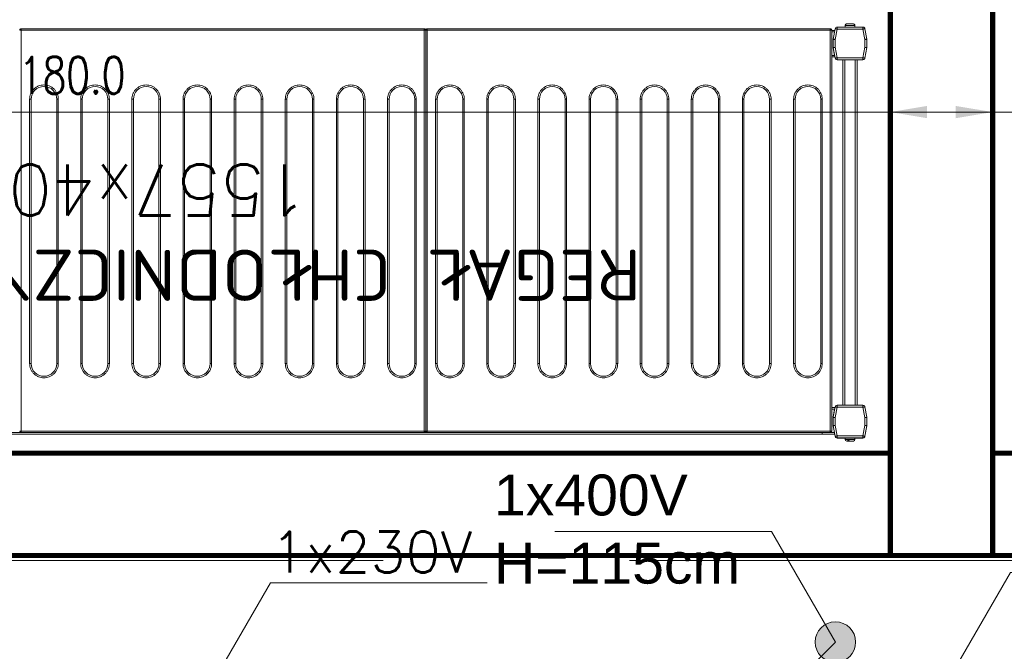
# Model space of a CAD drawing. Header units: millimetres. Extents: x -2074 to 12588, y -3630 to 101167.
# Tile 27 of 256: x 2287 to 2383, y -1652 to -1590. Entities that reach past the tile are written whole.
import ezdxf

# ---------------------------------------------------------------- set-up
doc = ezdxf.new("R2010")
doc.units = ezdxf.units.MM
doc.linetypes.add('ACAD_ISO10W100', pattern=[18, 12, -3, 0, -3])
doc.linetypes.add('DASHED', pattern=[19.05, 12.7, -6.35])
for name, color, linetype, lineweight in [('SelinAr_BUD_osie', 8, 'ACAD_ISO10W100', 18), ('SelinAr_BUD_ściany', 7, 'Continuous', 25), ('SelinAr_WYP_chłodnictwo', 8, 'Continuous', 18), ('SelinAr_WYP_instalacje elektryczne', 8, 'Continuous', 18), ('SelinAr_WYP_komory', 8, 'Continuous', 18), ('SelinAr_WYP_urządzenia gastro', 8, 'Continuous', 18)]:
    doc.layers.add(name, color=color, linetype=linetype, lineweight=lineweight)
doc.layers.add('SelinAr_WYP_urządzenia gastro indeksy', color=8, linetype='Continuous')
doc.styles.add('Arch-Dim', font='romans.shx', dxfattribs={"width": 0.75})
doc.styles.add('cebart', font='isocpeur.ttf', dxfattribs={"width": 0.7, "oblique": 15, "height": 10})
doc.styles.add('JACEK_07', font='SIMPLEX.SHX', dxfattribs={"width": 0.7})
doc.styles.add('RomanS', font='romans.shx')
doc.styles.get("Standard").update_dxf_attribs({"font": 'arial.ttf'})
doc.dimstyles.new('Standard 50', dxfattribs={"dimscale": 20, "dimtxt": 0.18, "dimasz": 0.18, "dimexe": 0.18, "dimexo": 0.0625, "dimgap": 0.09, "dimtad": 1, "dimdec": 1, "dimzin": 0, "dimdsep": 46, "dimtxsty": 'Arch-Dim', "dimcen": 0.09, "dimclrd": 2, "dimclre": 2, "dimclrt": 1, "dimadec": 0, "dimazin": 0, "dimtfac": 1, "dimtdec": 1, "dimtofl": 0, "dimtmove": 0, "dimatfit": 3, "dimfxl": 0, "dimtolj": 1, "dimtzin": 0, "dimarcsym": 0})

# ---------------------------------------------------------------- blocks, each defined once
blk = doc.blocks.new('*U382')
at = {"lineweight": 15}
for p, q in [((1.726, 0), (1.819, 0)), ((0.182, -0.465), (0, -1.5)), ((0.182, -0.474), (0, -1.509)), ((0.379, -0.509), (0.2, -1.526)), ((2.904, -0.3), (0.379, -0.3)), ((0.379, -0.309), (0.379, -0.509)), ((2.904, -0.309), (0.379, -0.309)), ((2.904, -0.509), (0.379, -0.509)), ((1.167, -0.15), (1.167, -0.3)), ((2.117, -0.15), (1.167, -0.15)), ((1.876, -0.12), (1.765, -0.12)), ((2.117, -0.3), (2.117, -0.15)), ((2.904, -0.509), (2.904, -0.309)), ((3.083, -1.526), (2.904, -0.509)), ((3.283, -1.5), (3.101, -0.465)), ((3.283, -1.509), (3.101, -0.474)), ((4.383, -0.675), (3.138, -0.675)), ((4.383, -0.825), (3.164, -0.825)), ((3.583, -0.879), (3.583, -0.835)), ((42.983, -0.835), (3.583, -0.835)), ((3.583, -0.985), (3.583, -0.879)), ((4.383, -0.675), (151.283, -0.675)), ((4.383, -0.825), (4.383, -0.675)), ((4.383, -0.825), (151.283, -0.825)), ((4.383, -0.835), (4.383, -0.825)), ((42.983, -0.835), (42.983, -0.879)), ((42.983, -0.879), (42.983, -0.985)), ((43.283, -0.879), (43.283, -0.835)), ((82.683, -0.835), (43.283, -0.835)), ((43.283, -0.985), (43.283, -0.879)), ((82.683, -0.835), (82.683, -0.879)), ((82.683, -0.879), (82.683, -0.985)), ((0, -1.5), (0, -2.3)), ((0, -1.509), (0, -2.291)), ((0.2, -1.526), (0.2, -2.291)), ((3.083, -2.291), (3.083, -1.526)), ((3.283, -1.509), (3.283, -1.5)), ((3.283, -2.291), (3.283, -1.509)), ((3.583, -0.985), (3.433, -0.985)), ((3.433, -0.985), (3.433, -40.185)), ((3.583, -0.985), (3.583, -40.185)), ((42.983, -0.985), (3.583, -0.985)), ((42.983, -40.185), (42.983, -0.985)), ((43.133, -0.985), (42.983, -0.985)), ((43.133, -40.185), (43.133, -0.985)), ((43.283, -0.985), (43.133, -0.985)), ((43.283, -0.985), (43.283, -40.185)), ((82.683, -0.985), (43.283, -0.985)), ((82.683, -40.185), (82.683, -0.985)), ((82.833, -0.985), (82.683, -0.985)), ((0, -2.291), (0.2, -2.291)), ((0, -2.3), (0, -2.302)), ((0.003, -2.326), (0.182, -3.343)), ((0.2, -2.291), (0.379, -3.309)), ((2.904, -3.309), (3.083, -2.291)), ((3.083, -2.291), (3.283, -2.291)), ((3.101, -3.343), (3.28, -2.326)), ((3.283, -2.375), (3.151, -3.125)), ((3.283, -2.3), (3.283, -2.291)), ((3.283, -2.3), (3.283, -2.375)), ((3.283, -2.301), (3.283, -2.3)), ((0.379, -3.309), (2.904, -3.309)), ((0.379, -3.309), (0.379, -3.509)), ((0.379, -3.509), (2.904, -3.509)), ((0.942, -3.509), (0.942, -37.3)), ((1.142, -3.509), (1.142, -37.3)), ((2.142, -3.509), (2.142, -37.3)), ((2.342, -3.509), (2.342, -37.3)), ((2.904, -3.509), (2.904, -3.309)), ((3.433, -3.275), (3.125, -3.275)), ((3.433, -3.125), (3.151, -3.125)), ((0.182, -37.465), (0, -38.5)), ((0, -38.5), (0.182, -37.465)), ((0.379, -37.5), (0.2, -38.517)), ((0.379, -37.3), (0.379, -37.5)), ((2.904, -37.3), (0.379, -37.3)), ((2.904, -37.5), (0.379, -37.5)), ((2.904, -37.5), (2.904, -37.3)), ((3.083, -38.517), (2.904, -37.5)), ((3.283, -38.5), (3.101, -37.465)), ((0, -38.5), (0, -39.283)), ((0, -39.3), (0, -38.5)), ((3.433, -37.575), (3.125, -37.575)), ((3.151, -37.725), (3.283, -38.475)), ((3.433, -37.725), (3.151, -37.725)), ((3.283, -38.475), (3.283, -38.5)), ((3.283, -39.283), (3.283, -38.5)), ((0, -39.283), (0.2, -39.283)), ((0.182, -40.335), (0, -39.3)), ((0.003, -39.317), (0.182, -40.335)), ((0.2, -38.517), (0.2, -39.283)), ((0.2, -39.283), (0.379, -40.3)), ((2.904, -40.3), (3.083, -39.283)), ((3.083, -39.283), (3.083, -38.517)), ((3.083, -39.283), (3.283, -39.283)), ((3.101, -40.335), (3.28, -39.317)), ((3.283, -39.3), (3.28, -39.317)), ((3.283, -39.283), (3.283, -39.3)), ((0.379, -40.3), (2.904, -40.3)), ((0.379, -40.3), (0.379, -40.5)), ((2.904, -40.5), (2.904, -40.3)), ((3.433, -40.175), (3.129, -40.175)), ((3.433, -40.025), (3.155, -40.025)), ((3.433, -40.185), (3.583, -40.185)), ((3.583, -40.185), (42.983, -40.185)), ((3.583, -40.185), (3.583, -40.332)), ((3.583, -40.332), (3.583, -40.335)), ((3.583, -40.335), (42.983, -40.335)), ((42.983, -40.185), (43.133, -40.185)), ((42.983, -40.332), (42.983, -40.185)), ((42.983, -40.335), (42.983, -40.332)), ((43.133, -40.185), (43.283, -40.185)), ((43.283, -40.185), (82.683, -40.185)), ((43.283, -40.185), (43.283, -40.332)), ((43.283, -40.332), (43.283, -40.335)), ((43.283, -40.335), (82.683, -40.335)), ((82.683, -40.185), (82.833, -40.185)), ((82.683, -40.332), (82.683, -40.185)), ((82.683, -40.335), (82.683, -40.332)), ((0.379, -40.5), (2.904, -40.5)), ((1.167, -40.5), (1.167, -40.65)), ((1.167, -40.65), (2.117, -40.65)), ((1.17, -40.68), (1.173, -40.68)), ((2.11, -40.68), (2.114, -40.68)), ((2.117, -40.65), (2.117, -40.5))]:
    blk.add_line(p, q, dxfattribs=at)
at = {"color": 253, "lineweight": 15}
for p, q in [((4.363, -33.435), (4.363, -7.585)), ((4.363, -7.585), (4.513, -7.585)), ((4.513, -33.435), (4.513, -7.585)), ((7.013, -7.585), (7.013, -33.435)), ((7.163, -7.585), (7.013, -7.585)), ((7.163, -7.585), (7.163, -33.435)), ((9.363, -33.435), (9.363, -7.585)), ((9.363, -7.585), (9.513, -7.585)), ((9.513, -33.435), (9.513, -7.585)), ((12.013, -7.585), (12.013, -33.435)), ((12.163, -7.585), (12.013, -7.585)), ((12.163, -7.585), (12.163, -33.435)), ((14.363, -33.435), (14.363, -7.585)), ((14.363, -7.585), (14.513, -7.585)), ((14.513, -33.435), (14.513, -7.585)), ((17.013, -7.585), (17.013, -33.435)), ((17.163, -7.585), (17.013, -7.585)), ((17.163, -7.585), (17.163, -33.435)), ((19.363, -33.435), (19.363, -7.585)), ((19.363, -7.585), (19.513, -7.585)), ((19.513, -33.435), (19.513, -7.585)), ((22.013, -7.585), (22.013, -33.435)), ((22.163, -7.585), (22.013, -7.585)), ((22.163, -7.585), (22.163, -33.435)), ((24.363, -33.435), (24.363, -7.585)), ((24.363, -7.585), (24.513, -7.585)), ((24.513, -33.435), (24.513, -7.585)), ((27.013, -7.585), (27.013, -33.435)), ((27.163, -7.585), (27.013, -7.585)), ((27.163, -7.585), (27.163, -33.435)), ((29.363, -33.435), (29.363, -7.585)), ((29.363, -7.585), (29.513, -7.585)), ((29.513, -33.435), (29.513, -7.585)), ((32.013, -7.585), (32.013, -33.435)), ((32.163, -7.585), (32.013, -7.585)), ((32.163, -7.585), (32.163, -33.435)), ((34.363, -33.435), (34.363, -7.585)), ((34.363, -7.585), (34.513, -7.585)), ((34.513, -33.435), (34.513, -7.585)), ((37.013, -7.585), (37.013, -33.435)), ((37.163, -7.585), (37.013, -7.585)), ((37.163, -7.585), (37.163, -33.435)), ((39.363, -33.435), (39.363, -7.585)), ((39.363, -7.585), (39.513, -7.585)), ((39.513, -33.435), (39.513, -7.585)), ((42.013, -7.585), (42.013, -33.435)), ((42.163, -7.585), (42.013, -7.585)), ((42.163, -7.585), (42.163, -33.435)), ((44.063, -33.435), (44.063, -7.585)), ((44.063, -7.585), (44.213, -7.585)), ((44.213, -33.435), (44.213, -7.585)), ((46.713, -7.585), (46.713, -33.435)), ((46.863, -7.585), (46.713, -7.585)), ((46.863, -7.585), (46.863, -33.435)), ((49.063, -33.435), (49.063, -7.585)), ((49.063, -7.585), (49.213, -7.585)), ((49.213, -33.435), (49.213, -7.585)), ((51.713, -7.585), (51.713, -33.435)), ((51.863, -7.585), (51.713, -7.585)), ((51.863, -7.585), (51.863, -33.435)), ((54.063, -33.435), (54.063, -7.585)), ((54.063, -7.585), (54.213, -7.585)), ((54.213, -33.435), (54.213, -7.585)), ((56.713, -7.585), (56.713, -33.435)), ((56.863, -7.585), (56.713, -7.585)), ((56.863, -7.585), (56.863, -33.435)), ((59.063, -33.435), (59.063, -7.585)), ((59.063, -7.585), (59.213, -7.585)), ((59.213, -33.435), (59.213, -7.585)), ((61.713, -7.585), (61.713, -33.435)), ((61.863, -7.585), (61.713, -7.585)), ((61.863, -7.585), (61.863, -33.435)), ((64.063, -33.435), (64.063, -7.585)), ((64.063, -7.585), (64.213, -7.585)), ((64.213, -33.435), (64.213, -7.585)), ((66.713, -7.585), (66.713, -33.435)), ((66.863, -7.585), (66.713, -7.585)), ((66.863, -7.585), (66.863, -33.435)), ((69.063, -33.435), (69.063, -7.585)), ((69.063, -7.585), (69.213, -7.585)), ((69.213, -33.435), (69.213, -7.585)), ((71.713, -7.585), (71.713, -33.435)), ((71.863, -7.585), (71.713, -7.585)), ((71.863, -7.585), (71.863, -33.435)), ((74.063, -33.435), (74.063, -7.585)), ((74.063, -7.585), (74.213, -7.585)), ((74.213, -33.435), (74.213, -7.585)), ((76.713, -7.585), (76.713, -33.435)), ((76.863, -7.585), (76.713, -7.585)), ((76.863, -7.585), (76.863, -33.435)), ((79.063, -33.435), (79.063, -7.585)), ((79.063, -7.585), (79.213, -7.585)), ((79.213, -33.435), (79.213, -7.585)), ((81.713, -7.585), (81.713, -33.435)), ((81.863, -7.585), (81.713, -7.585)), ((81.863, -7.585), (81.863, -33.435)), ((4.513, -33.435), (4.363, -33.435)), ((7.163, -33.435), (7.013, -33.435)), ((9.513, -33.435), (9.363, -33.435)), ((12.163, -33.435), (12.013, -33.435)), ((14.513, -33.435), (14.363, -33.435)), ((17.163, -33.435), (17.013, -33.435)), ((19.513, -33.435), (19.363, -33.435)), ((22.163, -33.435), (22.013, -33.435)), ((24.513, -33.435), (24.363, -33.435)), ((27.163, -33.435), (27.013, -33.435)), ((29.513, -33.435), (29.363, -33.435)), ((32.163, -33.435), (32.013, -33.435)), ((34.513, -33.435), (34.363, -33.435)), ((37.163, -33.435), (37.013, -33.435)), ((39.513, -33.435), (39.363, -33.435)), ((42.163, -33.435), (42.013, -33.435)), ((44.213, -33.435), (44.063, -33.435)), ((46.863, -33.435), (46.713, -33.435)), ((49.213, -33.435), (49.063, -33.435)), ((51.863, -33.435), (51.713, -33.435)), ((54.213, -33.435), (54.063, -33.435)), ((56.863, -33.435), (56.713, -33.435)), ((59.213, -33.435), (59.063, -33.435)), ((61.863, -33.435), (61.713, -33.435)), ((64.213, -33.435), (64.063, -33.435)), ((66.863, -33.435), (66.713, -33.435)), ((69.213, -33.435), (69.063, -33.435)), ((71.863, -33.435), (71.713, -33.435)), ((74.213, -33.435), (74.063, -33.435)), ((76.863, -33.435), (76.713, -33.435)), ((79.213, -33.435), (79.063, -33.435)), ((81.863, -33.435), (81.713, -33.435))]:
    blk.add_line(p, q, dxfattribs=at)
at = {"lineweight": 15, "flags": 128}
for points in [[(0.379, -0.509), (0.341, -0.502), (0.304, -0.495), (0.27, -0.489), (0.24, -0.484), (0.216, -0.48), (0.197, -0.477), (0.186, -0.475), (0.182, -0.474)], [(3.101, -0.474), (3.097, -0.475), (3.086, -0.477), (3.068, -0.48), (3.043, -0.484), (3.013, -0.489), (2.979, -0.495), (2.942, -0.502), (2.904, -0.509)], [(0, -1.509), (0.003, -1.509), (0.012, -1.51), (0.027, -1.511), (0.047, -1.513), (0.071, -1.515), (0.1, -1.517), (0.132, -1.52), (0.165, -1.523), (0.2, -1.526)], [(3.083, -1.526), (3.122, -1.523), (3.16, -1.52), (3.194, -1.517), (3.225, -1.514), (3.249, -1.512), (3.268, -1.51), (3.279, -1.509), (3.283, -1.509)], [(0.2, -2.291), (0.162, -2.298), (0.125, -2.305), (0.091, -2.311), (0.061, -2.316), (0.036, -2.32), (0.018, -2.323), (0.007, -2.325), (0.003, -2.326)], [(3.28, -2.326), (3.276, -2.325), (3.265, -2.323), (3.247, -2.32), (3.222, -2.316), (3.193, -2.311), (3.159, -2.305), (3.122, -2.298), (3.083, -2.291)], [(0.182, -3.343), (0.186, -3.343), (0.197, -3.341), (0.216, -3.338), (0.24, -3.333), (0.27, -3.328), (0.304, -3.322), (0.341, -3.316), (0.379, -3.309)], [(2.904, -3.309), (2.942, -3.316), (2.979, -3.322), (3.013, -3.328), (3.043, -3.333), (3.068, -3.338), (3.086, -3.341), (3.097, -3.343), (3.101, -3.343)], [(3.151, -3.125), (3.146, -3.154), (3.141, -3.182), (3.136, -3.208), (3.132, -3.231), (3.129, -3.25), (3.127, -3.264), (3.125, -3.272), (3.125, -3.275)], [(0.379, -37.5), (0.341, -37.493), (0.304, -37.487), (0.27, -37.481), (0.24, -37.475), (0.216, -37.471), (0.197, -37.468), (0.186, -37.466), (0.182, -37.465)], [(3.101, -37.465), (3.097, -37.466), (3.086, -37.468), (3.068, -37.471), (3.043, -37.475), (3.013, -37.481), (2.979, -37.487), (2.942, -37.493), (2.904, -37.5)], [(0, -38.5), (0.004, -38.5), (0.015, -38.501), (0.034, -38.503), (0.059, -38.505), (0.089, -38.508), (0.123, -38.511), (0.161, -38.514), (0.2, -38.517)], [(3.083, -38.517), (3.118, -38.514), (3.152, -38.512), (3.183, -38.509), (3.212, -38.506), (3.236, -38.504), (3.256, -38.502), (3.271, -38.501), (3.28, -38.5), (3.283, -38.5)], [(3.125, -37.575), (3.125, -37.578), (3.127, -37.586), (3.129, -37.6), (3.132, -37.619), (3.136, -37.642), (3.141, -37.668), (3.146, -37.696), (3.151, -37.725)], [(0.2, -39.283), (0.162, -39.289), (0.125, -39.296), (0.091, -39.302), (0.061, -39.307), (0.036, -39.311), (0.018, -39.315), (0.007, -39.317), (0.003, -39.317)], [(3.28, -39.317), (3.276, -39.317), (3.265, -39.315), (3.247, -39.311), (3.222, -39.307), (3.193, -39.302), (3.159, -39.296), (3.122, -39.289), (3.083, -39.283)], [(0.182, -40.335), (0.186, -40.334), (0.197, -40.332), (0.216, -40.329), (0.24, -40.325), (0.27, -40.319), (0.304, -40.313), (0.341, -40.307), (0.379, -40.3)], [(2.904, -40.3), (2.942, -40.307), (2.979, -40.313), (3.013, -40.319), (3.043, -40.325), (3.068, -40.329), (3.086, -40.332), (3.097, -40.334), (3.101, -40.335)]]:
    blk.add_lwpolyline(points, dxfattribs=at)
at = {"lineweight": 15}
for centre, radius, start, end in [((0.379, -0.5), 0.2, 90, 170), ((0.379, -0.509), 0.2, 90, 170), ((1.317, -0.15), 0.15, 90, 180), ((1.967, -0.15), 0.15, 0, 90), ((2.904, -0.5), 0.2, 10, 90), ((2.904, -0.509), 0.2, 10, 90), ((3.583, -0.985), 0.15, 90, 180), ((42.983, -0.985), 0.15, 0, 90), ((43.283, -0.985), 0.15, 90, 180), ((82.683, -0.985), 0.15, 0, 90), ((0.2, -2.291), 0.2, 180, 190), ((3.083, -2.291), 0.2, 350, 0), ((0.379, -3.309), 0.2, 190, 270), ((2.904, -3.309), 0.2, 270, 350), ((0.379, -37.5), 0.2, 90, 170), ((0.379, -37.5), 0.2, 90, 170), ((2.904, -37.5), 0.2, 10, 90), ((0.2, -39.283), 0.2, 180, 190), ((3.083, -39.283), 0.2, 350, 0), ((0.379, -40.3), 0.2, 190, 270), ((0.379, -40.3), 0.2, 190, 270), ((2.904, -40.3), 0.2, 270, 350), ((1.317, -40.65), 0.15, 180, 191.53696), ((1.967, -40.65), 0.15, 348.46304, 0)]:
    blk.add_arc(centre, radius, start, end, dxfattribs=at)
at = {"color": 253, "lineweight": 15}
for centre, start, end in [((5.763, -7.585), 0, 180), ((10.763, -7.585), 0, 180), ((15.763, -7.585), 0, 180), ((20.763, -7.585), 0, 180), ((25.763, -7.585), 0, 180), ((30.763, -7.585), 0, 180), ((35.763, -7.585), 0, 180), ((40.763, -7.585), 0, 180), ((45.463, -7.585), 0, 180), ((50.463, -7.585), 0, 180), ((55.463, -7.585), 0, 180), ((60.463, -7.585), 0, 180), ((65.463, -7.585), 0, 180), ((70.463, -7.585), 0, 180), ((75.463, -7.585), 0, 180), ((80.463, -7.585), 0, 180), ((5.763, -33.435), 180, 0), ((10.763, -33.435), 180, 0), ((15.763, -33.435), 180, 0), ((20.763, -33.435), 180, 0), ((25.763, -33.435), 180, 0), ((30.763, -33.435), 180, 0), ((35.763, -33.435), 180, 0), ((40.763, -33.435), 180, 0), ((45.463, -33.435), 180, 0), ((50.463, -33.435), 180, 0), ((55.463, -33.435), 180, 0), ((60.463, -33.435), 180, 0), ((65.463, -33.435), 180, 0), ((70.463, -33.435), 180, 0), ((75.463, -33.435), 180, 0), ((80.463, -33.435), 180, 0)]:
    blk.add_arc(centre, 1.25, start, end, dxfattribs=at)
at = {"lineweight": 15}
for points, knots in [([(1.708, 0), (1.672, 0), (1.597, 0), (1.486, 0), (1.395, 0), (1.338, 0), (1.312, 0), (1.318, 0), (1.319, 0)], [0, 0, 0, 0, 0.188945, 0.389816, 0.590684, 0.779625, 0.968579, 1, 1, 1, 1]), ([(1.765, -0.12), (1.763, -0.104), (1.759, -0.072), (1.746, -0.033), (1.729, -0.006), (1.715, -0.002), (1.708, 0)], [0, 0, 0, 0, 0.243636, 0.487267, 0.73198, 1, 1, 1, 1]), ([(1.921, 0), (1.915, 0), (1.893, 0), (1.849, 0), (1.819, 0)], [0, 0, 0, 0, 0.31192, 1, 1, 1, 1]), ([(1.819, 0), (1.826, -0.002), (1.839, -0.005), (1.856, -0.031), (1.87, -0.07), (1.874, -0.103), (1.876, -0.12)], [0, 0, 0, 0, 0.250222, 0.500532, 0.748158, 1, 1, 1, 1]), ([(3.433, -40.183), (3.435, -40.202), (3.439, -40.24), (3.467, -40.28), (3.497, -40.305), (3.523, -40.32), (3.553, -40.329), (3.573, -40.331), (3.583, -40.332)], [0, 0, 0, 0, 0.238266, 0.485424, 0.612038, 0.739974, 0.869231, 1, 1, 1, 1]), ([(42.983, -40.332), (42.993, -40.331), (43.014, -40.329), (43.043, -40.32), (43.07, -40.305), (43.1, -40.28), (43.128, -40.24), (43.131, -40.202), (43.133, -40.183)], [0, 0, 0, 0, 0.130769, 0.260022, 0.387963, 0.514577, 0.761736, 1, 1, 1, 1]), ([(43.133, -40.183), (43.135, -40.202), (43.139, -40.24), (43.167, -40.28), (43.197, -40.305), (43.223, -40.32), (43.253, -40.329), (43.273, -40.331), (43.283, -40.332)], [0, 0, 0, 0, 0.238268, 0.485429, 0.612034, 0.739976, 0.86923, 1, 1, 1, 1]), ([(82.683, -40.332), (82.693, -40.331), (82.714, -40.329), (82.743, -40.32), (82.77, -40.305), (82.8, -40.28), (82.828, -40.24), (82.831, -40.202), (82.833, -40.183)], [0, 0, 0, 0, 0.130758, 0.260025, 0.387956, 0.514571, 0.761733, 1, 1, 1, 1]), ([(1.173, -40.68), (1.178, -40.696), (1.188, -40.728), (1.223, -40.767), (1.268, -40.794), (1.304, -40.798), (1.322, -40.8)], [0, 0, 0, 0, 0.243643, 0.487245, 0.731956, 1, 1, 1, 1]), ([(1.322, -40.8), (1.332, -40.8), (1.353, -40.8), (1.43, -40.8), (1.53, -40.8), (1.642, -40.8), (1.753, -40.8), (1.853, -40.8), (1.93, -40.8), (1.951, -40.8), (1.961, -40.8)], [0, 0, 0, 0, 0.121175, 0.250001, 0.378823, 0.5, 0.621177, 0.749999, 0.878825, 1, 1, 1, 1]), ([(1.961, -40.8), (1.978, -40.798), (2.013, -40.795), (2.058, -40.769), (2.094, -40.73), (2.105, -40.697), (2.11, -40.68)], [0, 0, 0, 0, 0.250219, 0.500551, 0.74815, 1, 1, 1, 1])]:
    blk.add_open_spline(points, degree=3, knots=knots, dxfattribs=at)
at = {"color": 253, "lineweight": 15}
for points, knots in [([(4.363, -7.585), (4.368, -7.5), (4.377, -7.324), (4.455, -7.063), (4.584, -6.812), (4.766, -6.588), (4.99, -6.406), (5.241, -6.276), (5.502, -6.201), (5.763, -6.177), (6.024, -6.201), (6.285, -6.276), (6.536, -6.406), (6.76, -6.588), (6.942, -6.812), (7.071, -7.063), (7.149, -7.324), (7.159, -7.5), (7.163, -7.585)], [0, 0, 0, 0, 0.058258, 0.120006, 0.18432, 0.25, 0.315679, 0.379994, 0.441742, 0.5, 0.558258, 0.620006, 0.684321, 0.75, 0.81568, 0.879994, 0.941742, 1, 1, 1, 1]), ([(9.363, -7.585), (9.368, -7.5), (9.377, -7.324), (9.455, -7.063), (9.584, -6.812), (9.766, -6.588), (9.99, -6.406), (10.241, -6.276), (10.502, -6.201), (10.763, -6.177), (11.024, -6.201), (11.285, -6.276), (11.536, -6.406), (11.76, -6.588), (11.942, -6.812), (12.071, -7.063), (12.149, -7.324), (12.159, -7.5), (12.163, -7.585)], [0, 0, 0, 0, 0.058258, 0.120006, 0.18432, 0.25, 0.315679, 0.379994, 0.441742, 0.5, 0.558258, 0.620006, 0.684321, 0.75, 0.81568, 0.879994, 0.941742, 1, 1, 1, 1]), ([(14.363, -7.585), (14.368, -7.5), (14.377, -7.324), (14.455, -7.063), (14.584, -6.812), (14.766, -6.588), (14.99, -6.406), (15.241, -6.276), (15.502, -6.201), (15.763, -6.177), (16.024, -6.201), (16.285, -6.276), (16.536, -6.406), (16.76, -6.588), (16.942, -6.812), (17.071, -7.063), (17.149, -7.324), (17.159, -7.5), (17.163, -7.585)], [0, 0, 0, 0, 0.058258, 0.120006, 0.18432, 0.25, 0.315679, 0.379994, 0.441742, 0.5, 0.558258, 0.620006, 0.684321, 0.75, 0.81568, 0.879994, 0.941742, 1, 1, 1, 1]), ([(19.363, -7.585), (19.368, -7.5), (19.377, -7.324), (19.455, -7.063), (19.584, -6.812), (19.766, -6.588), (19.99, -6.406), (20.241, -6.276), (20.502, -6.201), (20.763, -6.177), (21.024, -6.201), (21.285, -6.276), (21.536, -6.406), (21.76, -6.588), (21.942, -6.812), (22.071, -7.063), (22.149, -7.324), (22.159, -7.5), (22.163, -7.585)], [0, 0, 0, 0, 0.058258, 0.120006, 0.18432, 0.25, 0.315679, 0.379994, 0.441742, 0.5, 0.558258, 0.620006, 0.684321, 0.75, 0.81568, 0.879994, 0.941742, 1, 1, 1, 1]), ([(24.363, -7.585), (24.368, -7.5), (24.377, -7.324), (24.455, -7.063), (24.584, -6.812), (24.766, -6.588), (24.99, -6.406), (25.241, -6.276), (25.502, -6.201), (25.763, -6.177), (26.024, -6.201), (26.285, -6.276), (26.536, -6.406), (26.76, -6.588), (26.942, -6.812), (27.071, -7.063), (27.149, -7.324), (27.159, -7.5), (27.163, -7.585)], [0, 0, 0, 0, 0.058258, 0.120006, 0.18432, 0.25, 0.315679, 0.379994, 0.441742, 0.5, 0.558258, 0.620006, 0.68432, 0.75, 0.81568, 0.879994, 0.941742, 1, 1, 1, 1]), ([(29.363, -7.585), (29.368, -7.5), (29.377, -7.324), (29.455, -7.063), (29.584, -6.812), (29.766, -6.588), (29.99, -6.406), (30.241, -6.276), (30.502, -6.201), (30.763, -6.177), (31.024, -6.201), (31.285, -6.276), (31.536, -6.406), (31.76, -6.588), (31.942, -6.812), (32.071, -7.063), (32.149, -7.324), (32.159, -7.5), (32.163, -7.585)], [0, 0, 0, 0, 0.058258, 0.120006, 0.18432, 0.25, 0.315679, 0.379994, 0.441742, 0.5, 0.558258, 0.620006, 0.684321, 0.75, 0.81568, 0.879994, 0.941742, 1, 1, 1, 1]), ([(34.363, -7.585), (34.368, -7.5), (34.377, -7.324), (34.455, -7.063), (34.584, -6.812), (34.766, -6.588), (34.99, -6.406), (35.241, -6.276), (35.502, -6.201), (35.763, -6.177), (36.024, -6.201), (36.285, -6.276), (36.536, -6.406), (36.76, -6.588), (36.942, -6.812), (37.071, -7.063), (37.149, -7.324), (37.159, -7.5), (37.163, -7.585)], [0, 0, 0, 0, 0.058258, 0.120006, 0.18432, 0.25, 0.315679, 0.379994, 0.441742, 0.5, 0.558258, 0.620006, 0.684321, 0.75, 0.81568, 0.879994, 0.941742, 1, 1, 1, 1]), ([(39.363, -7.585), (39.368, -7.5), (39.377, -7.324), (39.455, -7.063), (39.584, -6.812), (39.766, -6.588), (39.99, -6.406), (40.241, -6.276), (40.502, -6.201), (40.763, -6.177), (41.024, -6.201), (41.285, -6.276), (41.536, -6.406), (41.76, -6.588), (41.942, -6.812), (42.071, -7.063), (42.149, -7.324), (42.159, -7.5), (42.163, -7.585)], [0, 0, 0, 0, 0.058258, 0.120006, 0.18432, 0.25, 0.315679, 0.379994, 0.441742, 0.5, 0.558258, 0.620006, 0.684321, 0.75, 0.81568, 0.879994, 0.941742, 1, 1, 1, 1]), ([(44.063, -7.585), (44.068, -7.5), (44.077, -7.324), (44.155, -7.063), (44.284, -6.812), (44.466, -6.588), (44.69, -6.406), (44.941, -6.276), (45.202, -6.201), (45.463, -6.177), (45.724, -6.201), (45.985, -6.276), (46.236, -6.406), (46.46, -6.588), (46.642, -6.812), (46.771, -7.063), (46.849, -7.324), (46.859, -7.5), (46.863, -7.585)], [0, 0, 0, 0, 0.058258, 0.120006, 0.18432, 0.25, 0.31568, 0.379994, 0.441742, 0.5, 0.558258, 0.620006, 0.68432, 0.75, 0.81568, 0.879994, 0.941742, 1, 1, 1, 1]), ([(49.063, -7.585), (49.068, -7.5), (49.077, -7.324), (49.155, -7.063), (49.284, -6.812), (49.466, -6.588), (49.69, -6.406), (49.941, -6.276), (50.202, -6.201), (50.463, -6.177), (50.724, -6.201), (50.985, -6.276), (51.236, -6.406), (51.46, -6.588), (51.642, -6.812), (51.771, -7.063), (51.849, -7.324), (51.859, -7.5), (51.863, -7.585)], [0, 0, 0, 0, 0.058258, 0.120006, 0.18432, 0.25, 0.315679, 0.379995, 0.441742, 0.5, 0.558258, 0.620005, 0.684321, 0.75, 0.81568, 0.879994, 0.941742, 1, 1, 1, 1]), ([(54.063, -7.585), (54.068, -7.5), (54.077, -7.324), (54.155, -7.063), (54.284, -6.812), (54.466, -6.588), (54.69, -6.406), (54.941, -6.276), (55.202, -6.201), (55.463, -6.177), (55.724, -6.201), (55.985, -6.276), (56.236, -6.406), (56.46, -6.588), (56.642, -6.812), (56.771, -7.063), (56.849, -7.324), (56.859, -7.5), (56.863, -7.585)], [0, 0, 0, 0, 0.058258, 0.120006, 0.18432, 0.25, 0.31568, 0.379994, 0.441742, 0.5, 0.558258, 0.620006, 0.68432, 0.75, 0.81568, 0.879994, 0.941742, 1, 1, 1, 1]), ([(59.063, -7.585), (59.068, -7.5), (59.077, -7.324), (59.155, -7.063), (59.284, -6.812), (59.466, -6.588), (59.69, -6.406), (59.941, -6.276), (60.202, -6.201), (60.463, -6.177), (60.724, -6.201), (60.985, -6.276), (61.236, -6.406), (61.46, -6.588), (61.642, -6.812), (61.771, -7.063), (61.849, -7.324), (61.859, -7.5), (61.863, -7.585)], [0, 0, 0, 0, 0.058258, 0.120006, 0.18432, 0.25, 0.315679, 0.379995, 0.441742, 0.5, 0.558258, 0.620006, 0.684321, 0.75, 0.81568, 0.879994, 0.941742, 1, 1, 1, 1]), ([(64.063, -7.585), (64.068, -7.5), (64.077, -7.324), (64.155, -7.063), (64.284, -6.812), (64.466, -6.588), (64.69, -6.406), (64.941, -6.276), (65.202, -6.201), (65.463, -6.177), (65.724, -6.201), (65.985, -6.276), (66.236, -6.406), (66.46, -6.588), (66.642, -6.812), (66.771, -7.063), (66.849, -7.324), (66.859, -7.5), (66.863, -7.585)], [0, 0, 0, 0, 0.058258, 0.120006, 0.18432, 0.25, 0.315679, 0.379995, 0.441741, 0.5, 0.558258, 0.620006, 0.68432, 0.75, 0.81568, 0.879994, 0.941742, 1, 1, 1, 1]), ([(69.063, -7.585), (69.068, -7.5), (69.077, -7.324), (69.155, -7.063), (69.284, -6.812), (69.466, -6.588), (69.69, -6.406), (69.941, -6.276), (70.202, -6.201), (70.463, -6.177), (70.724, -6.201), (70.985, -6.276), (71.236, -6.406), (71.46, -6.588), (71.642, -6.812), (71.771, -7.063), (71.849, -7.324), (71.859, -7.5), (71.863, -7.585)], [0, 0, 0, 0, 0.058258, 0.120006, 0.184321, 0.25, 0.31568, 0.379994, 0.441742, 0.5, 0.558259, 0.620005, 0.68432, 0.75, 0.815679, 0.879994, 0.941742, 1, 1, 1, 1]), ([(74.063, -7.585), (74.068, -7.5), (74.077, -7.324), (74.155, -7.063), (74.284, -6.812), (74.466, -6.588), (74.69, -6.406), (74.941, -6.276), (75.202, -6.201), (75.463, -6.177), (75.724, -6.201), (75.985, -6.276), (76.236, -6.406), (76.46, -6.588), (76.642, -6.812), (76.771, -7.063), (76.849, -7.324), (76.859, -7.5), (76.863, -7.585)], [0, 0, 0, 0, 0.058258, 0.120006, 0.18432, 0.25, 0.31568, 0.379994, 0.441742, 0.5, 0.558257, 0.620005, 0.684321, 0.75, 0.81568, 0.879994, 0.941742, 1, 1, 1, 1]), ([(79.063, -7.585), (79.068, -7.5), (79.077, -7.324), (79.155, -7.063), (79.284, -6.812), (79.466, -6.588), (79.69, -6.406), (79.941, -6.276), (80.202, -6.201), (80.463, -6.177), (80.724, -6.201), (80.985, -6.276), (81.236, -6.406), (81.46, -6.588), (81.642, -6.812), (81.771, -7.063), (81.849, -7.324), (81.859, -7.5), (81.863, -7.585)], [0, 0, 0, 0, 0.058258, 0.120006, 0.18432, 0.25, 0.315679, 0.379994, 0.441742, 0.500001, 0.558258, 0.620006, 0.684321, 0.75, 0.81568, 0.879994, 0.941742, 1, 1, 1, 1]), ([(7.163, -33.435), (7.159, -33.52), (7.149, -33.696), (7.071, -33.957), (6.942, -34.208), (6.76, -34.432), (6.536, -34.614), (6.285, -34.744), (6.024, -34.819), (5.763, -34.843), (5.502, -34.819), (5.241, -34.744), (4.99, -34.614), (4.766, -34.432), (4.584, -34.208), (4.455, -33.957), (4.377, -33.696), (4.368, -33.52), (4.363, -33.435)], [0, 0, 0, 0, 0.058258, 0.120006, 0.18432, 0.25, 0.31568, 0.379994, 0.441742, 0.5, 0.558258, 0.620006, 0.68432, 0.75, 0.81568, 0.879994, 0.941742, 1, 1, 1, 1]), ([(12.163, -33.435), (12.159, -33.52), (12.149, -33.696), (12.071, -33.957), (11.942, -34.208), (11.76, -34.432), (11.536, -34.614), (11.285, -34.744), (11.024, -34.819), (10.763, -34.843), (10.502, -34.819), (10.241, -34.744), (9.99, -34.614), (9.766, -34.432), (9.584, -34.208), (9.455, -33.957), (9.377, -33.696), (9.368, -33.52), (9.363, -33.435)], [0, 0, 0, 0, 0.058258, 0.120006, 0.18432, 0.25, 0.31568, 0.379994, 0.441742, 0.5, 0.558258, 0.620006, 0.68432, 0.75, 0.81568, 0.879994, 0.941742, 1, 1, 1, 1]), ([(17.163, -33.435), (17.159, -33.52), (17.149, -33.696), (17.071, -33.957), (16.942, -34.208), (16.76, -34.432), (16.536, -34.614), (16.285, -34.744), (16.024, -34.819), (15.763, -34.843), (15.502, -34.819), (15.241, -34.744), (14.99, -34.614), (14.766, -34.432), (14.584, -34.208), (14.455, -33.957), (14.377, -33.696), (14.368, -33.52), (14.363, -33.435)], [0, 0, 0, 0, 0.058258, 0.120006, 0.18432, 0.25, 0.31568, 0.379994, 0.441742, 0.5, 0.558258, 0.620006, 0.68432, 0.75, 0.81568, 0.879994, 0.941742, 1, 1, 1, 1]), ([(22.163, -33.435), (22.159, -33.52), (22.149, -33.696), (22.071, -33.957), (21.942, -34.208), (21.76, -34.432), (21.536, -34.614), (21.285, -34.744), (21.024, -34.819), (20.763, -34.843), (20.502, -34.819), (20.241, -34.744), (19.99, -34.614), (19.766, -34.432), (19.584, -34.208), (19.455, -33.957), (19.377, -33.696), (19.368, -33.52), (19.363, -33.435)], [0, 0, 0, 0, 0.058258, 0.120006, 0.18432, 0.25, 0.31568, 0.379994, 0.441742, 0.5, 0.558258, 0.620006, 0.68432, 0.75, 0.81568, 0.879994, 0.941742, 1, 1, 1, 1]), ([(27.163, -33.435), (27.159, -33.52), (27.149, -33.696), (27.071, -33.957), (26.942, -34.208), (26.76, -34.432), (26.536, -34.614), (26.285, -34.744), (26.024, -34.819), (25.763, -34.843), (25.502, -34.819), (25.241, -34.744), (24.99, -34.614), (24.766, -34.432), (24.584, -34.208), (24.455, -33.957), (24.377, -33.696), (24.368, -33.52), (24.363, -33.435)], [0, 0, 0, 0, 0.058258, 0.1200056, 0.1843204, 0.2500001, 0.3156797, 0.3799945, 0.4417421, 0.4999999, 0.558258, 0.6200056, 0.6843204, 0.75, 0.8156797, 0.8799945, 0.941742, 1, 1, 1, 1]), ([(32.163, -33.435), (32.159, -33.52), (32.149, -33.696), (32.071, -33.957), (31.942, -34.208), (31.76, -34.432), (31.536, -34.614), (31.285, -34.744), (31.024, -34.819), (30.763, -34.843), (30.502, -34.819), (30.241, -34.744), (29.99, -34.614), (29.766, -34.432), (29.584, -34.208), (29.455, -33.957), (29.377, -33.696), (29.368, -33.52), (29.363, -33.435)], [0, 0, 0, 0, 0.058258, 0.120006, 0.18432, 0.25, 0.315679, 0.379994, 0.441742, 0.5, 0.558258, 0.620006, 0.68432, 0.75, 0.81568, 0.879994, 0.941742, 1, 1, 1, 1]), ([(37.163, -33.435), (37.159, -33.52), (37.149, -33.696), (37.071, -33.957), (36.942, -34.208), (36.76, -34.432), (36.536, -34.614), (36.285, -34.744), (36.024, -34.819), (35.763, -34.843), (35.502, -34.819), (35.241, -34.744), (34.99, -34.614), (34.766, -34.432), (34.584, -34.208), (34.455, -33.957), (34.377, -33.696), (34.368, -33.52), (34.363, -33.435)], [0, 0, 0, 0, 0.058258, 0.120006, 0.18432, 0.25, 0.31568, 0.379994, 0.441742, 0.5, 0.558258, 0.620006, 0.684321, 0.75, 0.81568, 0.879994, 0.941742, 1, 1, 1, 1]), ([(42.163, -33.435), (42.159, -33.52), (42.149, -33.696), (42.071, -33.957), (41.942, -34.208), (41.76, -34.432), (41.536, -34.614), (41.285, -34.744), (41.024, -34.819), (40.763, -34.843), (40.502, -34.819), (40.241, -34.744), (39.99, -34.614), (39.766, -34.432), (39.584, -34.208), (39.455, -33.957), (39.377, -33.696), (39.368, -33.52), (39.363, -33.435)], [0, 0, 0, 0, 0.058258, 0.120006, 0.18432, 0.25, 0.31568, 0.379994, 0.441742, 0.5, 0.558258, 0.620006, 0.684321, 0.75, 0.81568, 0.879995, 0.941742, 1, 1, 1, 1]), ([(46.863, -33.435), (46.859, -33.52), (46.849, -33.696), (46.771, -33.957), (46.642, -34.208), (46.46, -34.432), (46.236, -34.614), (45.985, -34.744), (45.724, -34.819), (45.463, -34.843), (45.202, -34.819), (44.941, -34.744), (44.69, -34.614), (44.466, -34.432), (44.284, -34.208), (44.155, -33.957), (44.077, -33.696), (44.068, -33.52), (44.063, -33.435)], [0, 0, 0, 0, 0.058258, 0.1200056, 0.1843202, 0.2499998, 0.3156797, 0.3799942, 0.4417421, 0.4999999, 0.5582577, 0.6200057, 0.6843201, 0.75, 0.8156797, 0.8799943, 0.9417421, 1, 1, 1, 1]), ([(51.863, -33.435), (51.859, -33.52), (51.849, -33.696), (51.771, -33.957), (51.642, -34.208), (51.46, -34.432), (51.236, -34.614), (50.985, -34.744), (50.724, -34.819), (50.463, -34.843), (50.202, -34.819), (49.941, -34.744), (49.69, -34.614), (49.466, -34.432), (49.284, -34.208), (49.155, -33.957), (49.077, -33.696), (49.068, -33.52), (49.063, -33.435)], [0, 0, 0, 0, 0.058258, 0.120006, 0.18432, 0.25, 0.31568, 0.379995, 0.441742, 0.5, 0.558258, 0.620005, 0.68432, 0.75, 0.81568, 0.879994, 0.941742, 1, 1, 1, 1]), ([(56.863, -33.435), (56.859, -33.52), (56.849, -33.696), (56.771, -33.957), (56.642, -34.208), (56.46, -34.432), (56.236, -34.614), (55.985, -34.744), (55.724, -34.819), (55.463, -34.843), (55.202, -34.819), (54.941, -34.744), (54.69, -34.614), (54.466, -34.432), (54.284, -34.208), (54.155, -33.957), (54.077, -33.696), (54.068, -33.52), (54.063, -33.435)], [0, 0, 0, 0, 0.0582579, 0.1200057, 0.1843203, 0.25, 0.3156799, 0.3799943, 0.4417423, 0.5000001, 0.5582579, 0.6200058, 0.6843203, 0.7500002, 0.8156798, 0.8799944, 0.941742, 1, 1, 1, 1]), ([(61.863, -33.435), (61.859, -33.52), (61.849, -33.696), (61.771, -33.957), (61.642, -34.208), (61.46, -34.432), (61.236, -34.614), (60.985, -34.744), (60.724, -34.819), (60.463, -34.843), (60.202, -34.819), (59.941, -34.744), (59.69, -34.614), (59.466, -34.432), (59.284, -34.208), (59.155, -33.957), (59.077, -33.696), (59.068, -33.52), (59.063, -33.435)], [0, 0, 0, 0, 0.058258, 0.120005, 0.18432, 0.25, 0.31568, 0.379994, 0.441742, 0.5, 0.558258, 0.620005, 0.684321, 0.75, 0.81568, 0.879995, 0.941742, 1, 1, 1, 1]), ([(66.863, -33.435), (66.859, -33.52), (66.849, -33.696), (66.771, -33.957), (66.642, -34.208), (66.46, -34.432), (66.236, -34.614), (65.985, -34.744), (65.724, -34.819), (65.463, -34.843), (65.202, -34.819), (64.941, -34.744), (64.69, -34.614), (64.466, -34.432), (64.284, -34.208), (64.155, -33.957), (64.077, -33.696), (64.068, -33.52), (64.063, -33.435)], [0, 0, 0, 0, 0.058258, 0.120005, 0.18432, 0.25, 0.31568, 0.379994, 0.441742, 0.5, 0.558259, 0.620005, 0.68432, 0.75, 0.81568, 0.879994, 0.941742, 1, 1, 1, 1]), ([(71.863, -33.435), (71.859, -33.52), (71.849, -33.696), (71.771, -33.957), (71.642, -34.208), (71.46, -34.432), (71.236, -34.614), (70.985, -34.744), (70.724, -34.819), (70.463, -34.843), (70.202, -34.819), (69.941, -34.744), (69.69, -34.614), (69.466, -34.432), (69.284, -34.208), (69.155, -33.957), (69.077, -33.696), (69.068, -33.52), (69.063, -33.435)], [0, 0, 0, 0, 0.058258, 0.120005, 0.184321, 0.25, 0.31568, 0.379995, 0.441741, 0.5, 0.558258, 0.620006, 0.68432, 0.75, 0.815679, 0.879995, 0.941742, 1, 1, 1, 1]), ([(76.863, -33.435), (76.859, -33.52), (76.849, -33.696), (76.771, -33.957), (76.642, -34.208), (76.46, -34.432), (76.236, -34.614), (75.985, -34.744), (75.724, -34.819), (75.463, -34.843), (75.202, -34.819), (74.941, -34.744), (74.69, -34.614), (74.466, -34.432), (74.284, -34.208), (74.155, -33.957), (74.077, -33.696), (74.068, -33.52), (74.063, -33.435)], [0, 0, 0, 0, 0.058258, 0.120006, 0.18432, 0.25, 0.31568, 0.379995, 0.441743, 0.5, 0.558258, 0.620006, 0.68432, 0.75, 0.81568, 0.879995, 0.941742, 1, 1, 1, 1]), ([(81.863, -33.435), (81.859, -33.52), (81.849, -33.696), (81.771, -33.957), (81.642, -34.208), (81.46, -34.432), (81.236, -34.614), (80.985, -34.744), (80.724, -34.819), (80.463, -34.843), (80.202, -34.819), (79.941, -34.744), (79.69, -34.614), (79.466, -34.432), (79.284, -34.208), (79.155, -33.957), (79.077, -33.696), (79.068, -33.52), (79.063, -33.435)], [0, 0, 0, 0, 0.058258, 0.120006, 0.18432, 0.249999, 0.315679, 0.379994, 0.441742, 0.499999, 0.558258, 0.620006, 0.684321, 0.75, 0.81568, 0.879995, 0.941742, 1, 1, 1, 1])]:
    blk.add_open_spline(points, degree=3, knots=knots, dxfattribs=at)
at = {"insert": (77.85, -20.4), "char_height": 5, "width": 155.7, "attachment_point": 5, "style": 'RomanS'}
blk.add_mtext('REGAŁ CHŁODNICZY MAGAZYNOWY\\P1557x408mm', dxfattribs=at)
blk = doc.blocks.new('*D427')
at = {"color": 2, "lineweight": -2}
for p, q in [((0, 1.25), (0, 46.971)), ((180, 1.25), (180, 46.971)), ((176.4, 43.371), (3.6, 43.371))]:
    blk.add_line(p, q, dxfattribs=at)
at = {"color": 2}
for points in [[(3.6, 43.971), (3.6, 42.771), (0, 43.371)], [(176.4, 43.971), (176.4, 42.771), (180, 43.371)]]:
    blk.add_solid(points, dxfattribs=at)
at = {"layer": 'Defpoints', "color": 0}
for p in [(0, 43.371), (0, 0), (180, 0)]:
    blk.add_point(p, dxfattribs=at)
at = {"color": 1, "insert": (90, 46.971), "char_height": 3.6, "attachment_point": 5, "style": 'Arch-Dim'}
blk.add_mtext('\\A1;180.0', dxfattribs=at)
blk = doc.blocks.new('*D220')
at = {"color": 2, "lineweight": -2}
for p, q in [((0, 1.25), (0, 46.971)), ((180, 1.25), (180, 46.971)), ((176.4, 43.371), (3.6, 43.371))]:
    blk.add_line(p, q, dxfattribs=at)
at = {"color": 2}
for points in [[(3.6, 43.971), (3.6, 42.771), (0, 43.371)], [(176.4, 43.971), (176.4, 42.771), (180, 43.371)]]:
    blk.add_solid(points, dxfattribs=at)
at = {"layer": 'Defpoints', "color": 0}
for p in [(0, 43.371), (0, 0), (180, 0)]:
    blk.add_point(p, dxfattribs=at)
at = {"color": 1, "insert": (90, 46.971), "char_height": 3.6, "attachment_point": 5, "style": 'Arch-Dim'}
blk.add_mtext('\\A1;180.0', dxfattribs=at)
blk = doc.blocks.new('K-400')
at = {"layer": 'SelinAr_WYP_instalacje elektryczne'}
h = blk.add_hatch(color=256, dxfattribs=at)
h.paths.add_polyline_path([(40.76, 40.76), (33.87, 33.87), (34.29, 29.72)])
h.paths.add_polyline_path([(29.72, 34.29), (33.87, 33.87), (40.76, 40.76)])
blk.add_hatch(color=256, dxfattribs=at).paths.add_polyline_path([(3.96, 0, 1), (-3.96, 0, 1)])
for p, q in [((0, 0), (40.76, 40.76)), ((40.76, 40.76), (29.72, 34.29)), ((40.76, 40.76), (34.29, 29.72)), ((23.56, 34.17), (23.56, 23.56)), ((29.72, 34.29), (33.87, 33.87)), ((34.29, 29.72), (33.87, 33.87)), ((19.83, 30.44), (19.83, 19.83)), ((16.11, 26.71), (16.11, 16.11)), ((12.38, 22.99), (12.38, 12.38)), ((8.65, 19.26), (8.65, 8.65))]:
    blk.add_line(p, q, dxfattribs=at)
blk.add_circle((0, 0), 3.96, dxfattribs=at)
at = {"layer": 'SelinAr_WYP_instalacje elektryczne', "style": 'cebart', "oblique": 15, "width": 0.7}
blk.add_text('400V', height=8, rotation=225, dxfattribs=at).set_placement((30.91, 28.38))
blk = doc.blocks.new('Panini_ELX')
blk.add_lwpolyline([(19.699, 10.747), (21.265, 10.747), (21.265, -7.644), (19.699, -7.644)], close=True)
for points in [[(7.05, 5.65), (7.05, -54.35), (29.05, -54.35), (29.05, 5.65), (21.265, 5.65)], [(19.699, 5.65), (7.05, 5.65)], [(0, 0), (7.05, 0)], [(7.05, -48.7), (0, -48.7), (0, 0)], [(29.05, 0), (36.1, 0), (36.1, -48.7), (29.05, -48.7)]]:
    blk.add_lwpolyline(points)
blk.add_arc((20.482, -7.644), 1.592, 119.46192, 60.53808)
at = {"layer": 'SelinAr_WYP_instalacje elektryczne'}
blk.add_lwpolyline([(41.1, 13.65), (34.848, 24.479), (13.682, 24.479)], dxfattribs=at)
at = {"layer": 'SelinAr_WYP_instalacje elektryczne', "xscale": 0.5, "yscale": 0.5, "zscale": 0.5, "rotation": 180}
blk.add_blockref('K-400', (41.1, 13.65), dxfattribs=at)
at = {"color": 242, "insert": (18.05, -20.5), "char_height": 6, "width": 41, "attachment_point": 5, "style": 'JACEK_07'}
blk.add_mtext('Panini', dxfattribs=at)
at = {"layer": 'SelinAr_WYP_instalacje elektryczne', "insert": (7.72, 30.036), "char_height": 4, "width": 32.45381, "attachment_point": 1}
blk.add_mtext('1x400V\\PH=115cm', dxfattribs=at)
at = {"layer": 'SelinAr_WYP_urządzenia gastro indeksy', "color": 242, "insert": (0, -40.7), "char_height": 6, "width": 36.1, "attachment_point": 1, "style": 'JACEK_07'}
blk.add_mtext('{\\fArial|b0|i0|c238|p34;\\W2.05855; \\W0.7;PANINI-01}', dxfattribs=at)
blk = doc.blocks.new('*U341')
at = {"layer": 'SelinAr_WYP_instalacje elektryczne'}
blk.add_lwpolyline([(5, 0), (11.252, 10.829), (32.418, 10.829)], dxfattribs=at)
blk = doc.blocks.new('gn-230')
at = {"layer": 'SelinAr_WYP_instalacje elektryczne'}
for p, q in [((-15.65, -3.75), (-8.15, 3.75)), ((-4, 0), (-19.8, 0))]:
    blk.add_line(p, q, dxfattribs=at)
at = {"layer": 'SelinAr_WYP_instalacje elektryczne', "lineweight": 30}
blk.add_lwpolyline([(-4, -4), (0, -4), (0, 4), (-4, 4)], close=True, dxfattribs=at)
at = {"layer": 'SelinAr_WYP_instalacje elektryczne'}
blk.add_arc((-29.8, 0), 10, 270, 90, dxfattribs=at)
blk = doc.blocks.new('ZUMEX01 Wyciskarka do cytrusów')
at = {"linetype": 'DASHED', "ltscale": 0.2}
blk.add_line((-23.5, -43.393), (23.5, -43.393), dxfattribs=at)
for points in [[(18.5, 0), (-18.5, 0, 0.414214), (-23.5, -5), (-23.5, -50.072, 0.301275), (-21.669, -52.835, 0.091963), (-11.844, -55), (11.844, -55, 0.090984), (21.665, -52.833, 0.301719), (23.5, -50.068), (23.5, -5, 0.414214), (18.5, 0)], [(-15.5, -46.045), (15.5, -46.045, 0.414214), (20.5, -41.045), (20.5, -6, 0.414214), (15.5, -1), (-15.5, -1, 0.414214), (-20.5, -6), (-20.5, -41.045, 0.414214)], [(-15.5, -45.545), (15.5, -45.545, 0.414214), (20, -41.045), (20, -6, 0.414214), (15.5, -1.5), (-15.5, -1.5, 0.414214), (-20, -6), (-20, -41.045, 0.414214)]]:
    blk.add_lwpolyline(points, format="xyb", close=True)
for points in [[(-23.5, -50.072), (-24.457, -50.072), (-24.457, -46.969), (-23.5, -46.969)], [(23.5, -48.441), (24.242, -48.441), (24.242, -46.969), (23.5, -46.969)]]:
    blk.add_lwpolyline(points, close=True)
blk.add_lwpolyline([(-11.844, -55, 0.414214), (-9.844, -53), (-9.844, -51, -0.414214), (-6.844, -48), (6.844, -48, -0.414214), (9.844, -51), (9.844, -53, 0.414214), (11.844, -55, 1)], format="xyb", dxfattribs=at)
at = {"layer": 'SelinAr_WYP_instalacje elektryczne'}
blk.add_lwpolyline([(10, 5), (16.252, 15.829), (37.418, 15.829)], dxfattribs=at)
at = {"layer": 'SelinAr_WYP_instalacje elektryczne', "xscale": 0.5, "yscale": 0.5, "zscale": 0.5, "rotation": 89.99999999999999}
blk.add_blockref('gn-230', (10, 5), dxfattribs=at)
at = {"color": 242, "insert": (0, -22.429), "char_height": 6, "width": 47, "attachment_point": 5, "style": 'JACEK_07'}
blk.add_mtext('Wyciskarka\\Pdo\\Pcytrusów', dxfattribs=at)
at = {"layer": 'SelinAr_WYP_instalacje elektryczne', "insert": (16.252, 20.829), "char_height": 4, "width": 32.45381, "attachment_point": 1, "style": 'JACEK_07'}
blk.add_mtext('{\\W1;1x230V}', dxfattribs=at)
at = {"layer": 'SelinAr_WYP_urządzenia gastro indeksy', "color": 242, "insert": (-9.15, -38.5), "char_height": 6, "width": 18.3, "attachment_point": 1, "style": 'JACEK_07'}
blk.add_mtext('{\\fArial|b0|i0|c238|p34;ZUMEX01}', dxfattribs=at)
blk = doc.blocks.new('*U395')
at = {"ltscale": 4}
blk.add_line((-50, 0), (1405.402, 0), dxfattribs=at)
blk = doc.blocks.new('*U425')
at = {"const_width": 0.5}
blk.add_lwpolyline([(125, 190), (125, 200), (180, 200), (180, 0), (0, 0), (0, 200), (55, 200), (55, 190), (10, 190), (10, 10), (170, 10), (170, 190)], close=True, dxfattribs=at)
dim = blk.add_linear_dim(base=(0, 43.371), p1=(180, 0), p2=(0, 0), dimstyle='Standard 50', override={"dimfxl": 50, "dimfxlon": 1})
dim.commit()
dim.dimension.update_dxf_attribs({"geometry": '*D427', "text_midpoint": (90, 46.971)})
blk = doc.blocks.new('*U428')
at = {"const_width": 0.5}
blk.add_lwpolyline([(125, 250), (125, 260), (180, 260), (180, 0), (0, 0), (0, 260), (55, 260), (55, 250), (10, 250), (10, 10), (170, 10), (170, 250)], close=True, dxfattribs=at)
dim = blk.add_linear_dim(base=(0, 43.371), p1=(180, 0), p2=(0, 0), dimstyle='Standard 50', override={"dimfxl": 50, "dimfxlon": 1})
dim.commit()
dim.dimension.update_dxf_attribs({"geometry": '*D220', "text_midpoint": (90, 46.971)})
blk = doc.blocks.new('ewerwerwerwe')
at = {"layer": 'SelinAr_BUD_ściany'}
blk.add_lwpolyline([(2103.157, 1344.741), (2103.157, 1357.241), (2192.157, 1357.241), (2192.157, 1447.241), (2112.157, 1447.241), (2112.157, 1457.241), (2192.157, 1457.241), (2192.157, 1617.241), (2202.157, 1617.241), (2202.157, 1357.241), (2557.157, 1357.241), (2557.157, 1565.241), (2567.157, 1565.241)], dxfattribs=at)
at = {"layer": 'SelinAr_BUD_osie'}
blk.add_blockref('*U395', (1891.955, 1356.741), dxfattribs=at)
at = {"layer": 'SelinAr_WYP_chłodnictwo'}
blk.add_blockref('*U341', (2372.657, 1344.741), dxfattribs=at)
at = {"layer": 'SelinAr_WYP_komory'}
for name, p in [('*U428', (2202.157, 1357.241)), ('*U425', (2372.157, 1357.241))]:
    blk.add_blockref(name, p, dxfattribs=at)
at = {"layer": 'SelinAr_WYP_komory', "linetype": 'Continuous', "lineweight": 25, "rotation": 180}
blk.add_blockref('*U382', (2369.861, 1368.43), dxfattribs=at)
at = {"layer": 'SelinAr_WYP_urządzenia gastro'}
for name, p in [('Panini_ELX', (2325.683, 1335.12)), ('ZUMEX01 Wyciskarka do cytrusów', (2295.303, 1338.75))]:
    blk.add_blockref(name, p, dxfattribs=at)

msp = doc.modelspace()

# ---------------------------------------------------------------- block references
msp.add_blockref('ewerwerwerwe', (0, -3000))

doc.saveas('drawing.dxf')
